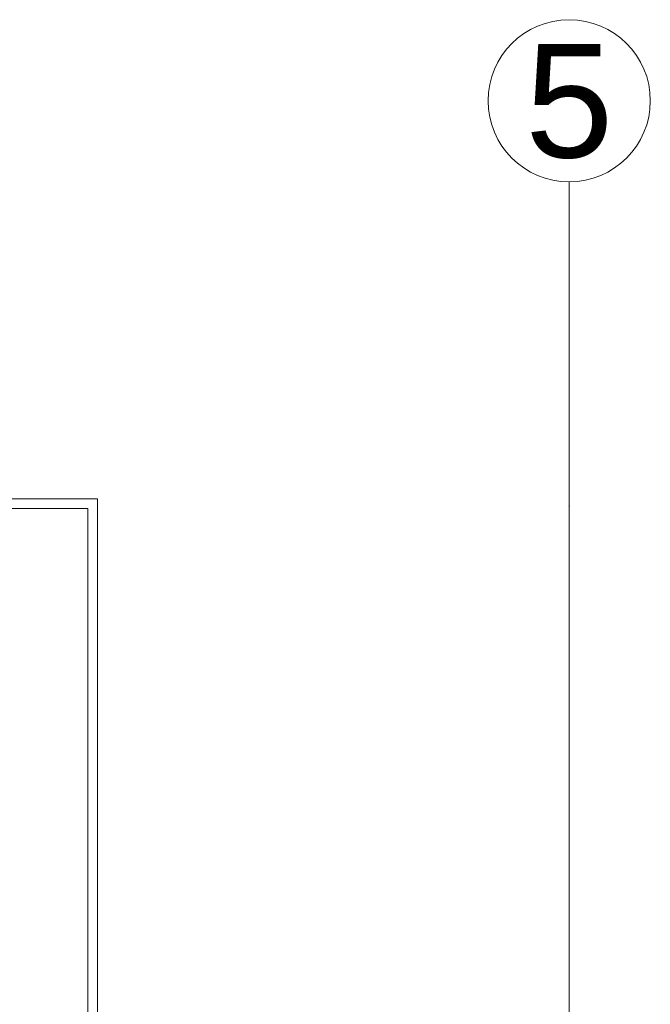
# Model space of a CAD drawing. Header units: millimetres. Extents: x -573548 to 674770, y -210017 to -47794.
# Tile 171 of 234: x 104894 to 106838, y -92077 to -89040. Entities that reach past the tile are written whole.
import ezdxf
from ezdxf.enums import TextEntityAlignment as Align

# ---------------------------------------------------------------- set-up
doc = ezdxf.new("R2010")
doc.units = ezdxf.units.MM
for name, color, linetype, lineweight in [('A.02 RZUT PIWNICY_is$0$SCHODY_Nr_pióra__1', 8, 'Continuous', 9), ('A.02 RZUT PIWNICY_is$0$Structural - Grid', 8, 'Continuous', 9), ('A.02 RZUT PIWNICY_is$0$Structural - Grid_Nr_pióra__17', 8, 'Continuous', 9)]:
    doc.layers.add(name, color=color, linetype=linetype, lineweight=lineweight)
doc.styles.add('A.02 RZUT PIWNICY_is$0$STYL_AUTOMATYCZNY_1', font='arial.ttf')

# ---------------------------------------------------------------- blocks, each defined once
blk = doc.blocks.new('A.02 RZUT PIWNICY_is$0$Standardowy znacznik osi')
at = {"layer": 'A.02 RZUT PIWNICY_is$0$Structural - Grid_Nr_pióra__17'}
for p, q in [((1000, 0), (17855.4, 0)), ((17855.4, 0), (18855.4, 0))]:
    blk.add_line(p, q, dxfattribs=at)
blk.add_circle((19105.4, 0), 250, dxfattribs=at)
blk.add_point((17855.4, 0), dxfattribs=at)
blk.add_point((17855.4, 0), dxfattribs=at)
at = {"layer": 'A.02 RZUT PIWNICY_is$0$Structural - Grid_Nr_pióra__17', "style": 'A.02 RZUT PIWNICY_is$0$STYL_AUTOMATYCZNY_1'}
for tag, p in [('AC_MarkerText_1_0', (5, -80)), ('AC_MarkerText_1_1', (19360.4, -80))]:
    blk.add_attdef(tag, text='', height=350, rotation=270, dxfattribs=at).set_placement(p, align=Align.TOP_CENTER)
blk = doc.blocks.new('A.02 RZUT PIWNICY_is')
at = {"layer": 'A.02 RZUT PIWNICY_is$0$SCHODY_Nr_pióra__1'}
for points in [[(100453.9, -92867.8), (100453.9, -90517.8), (105703.9, -90517.8), (105703.9, -92867.8)], [(100483.9, -92867.8), (100483.9, -90547.8), (105673.9, -90547.8), (105673.9, -92867.8)]]:
    blk.add_lwpolyline(points, dxfattribs=at)
at = {"layer": 'A.02 RZUT PIWNICY_is$0$Structural - Grid'}
ref = blk.add_blockref('A.02 RZUT PIWNICY_is$0$Standardowy znacznik osi', (107158.2, -108395.1), dxfattribs=dict(at, zscale=1000, rotation=90))
ref.add_attrib('AC_MarkerText_1_1', '5', dxfattribs={"layer": 'A.02 RZUT PIWNICY_is$0$Structural - Grid_Nr_pióra__17', "color": 20, "lineweight": 15, "true_color": 0xf73328, "height": 350, "rotation": 360, "style": 'A.02 RZUT PIWNICY_is$0$STYL_AUTOMATYCZNY_1'}).set_placement((107158.2, -89114.7), align=Align.TOP_CENTER)

msp = doc.modelspace()

# ---------------------------------------------------------------- block references
at = {"ltscale": 10}
msp.add_blockref('A.02 RZUT PIWNICY_is', (-570.2, 0), dxfattribs=at)

doc.saveas('drawing.dxf')
